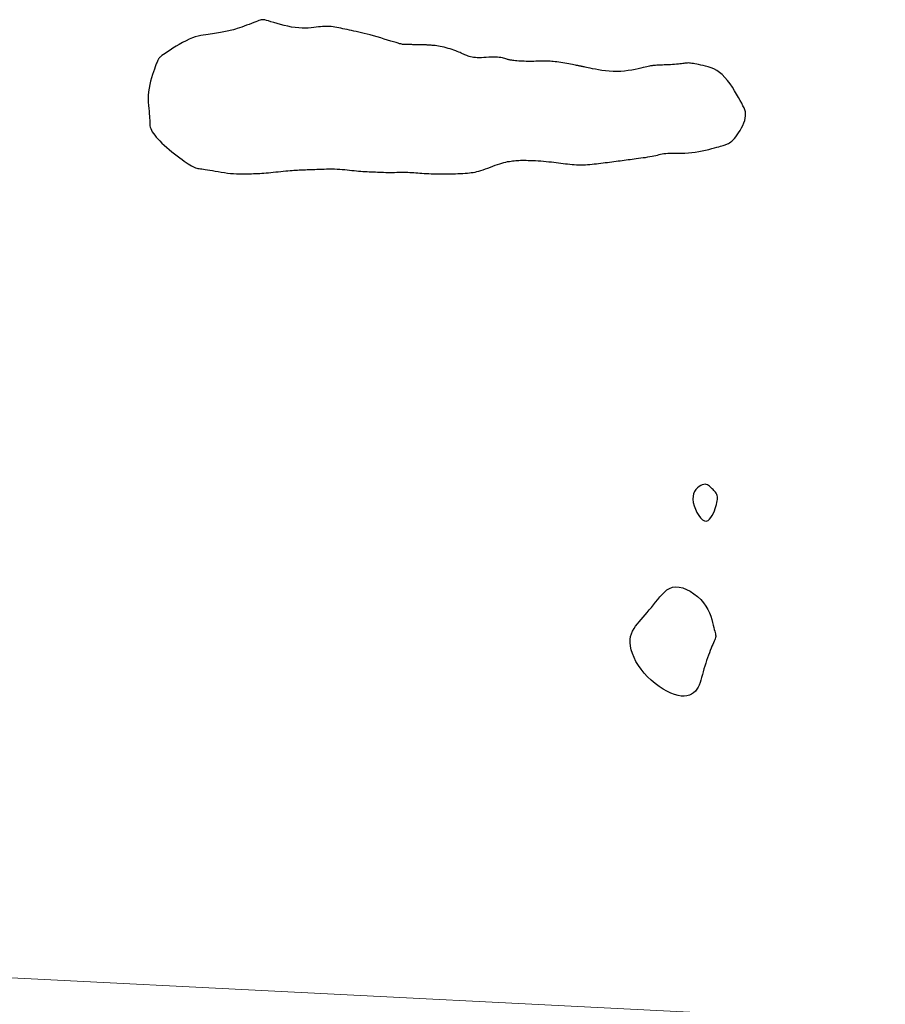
# Model space of a CAD drawing. Header units: millimetres. Extents: x 32690613 to 32693367, y 5343692 to 5344708.
# Tile 173 of 256: x 32692402 to 32692426, y 5344221 to 5344248. Entities that reach past the tile are written whole.
import ezdxf

# ---------------------------------------------------------------- set-up
doc = ezdxf.new("R2010")
doc.units = ezdxf.units.MM
doc.header["$LTSCALE"] = 20
doc.layers.get('0').update_dxf_attribs({"lineweight": 18})
doc.layers.get('Defpoints').update_dxf_attribs({"color": 11, "lineweight": 18})
doc.layers.add('02-DGM_HL_493.50', color=112, linetype='Continuous')

# ---------------------------------------------------------------- blocks, each defined once
blk = doc.blocks.new('A$C78070446')
blk.add_line((4469482.471, 5342769.75), (4470232.054, 5342702.499))

msp = doc.modelspace()

# ---------------------------------------------------------------- linework, layer by layer
at = {"layer": '02-DGM_HL_493.50', "elevation": 493.5, "flags": 128}
for points in [[(32692409.986, 5344248.199), (32692409.921, 5344248.191), (32692409.851, 5344248.183), (32692409.776, 5344248.176), (32692409.696, 5344248.17), (32692409.612, 5344248.166), (32692409.522, 5344248.167), (32692409.428, 5344248.171), (32692409.329, 5344248.182), (32692409.226, 5344248.198), (32692409.121, 5344248.219), (32692409.016, 5344248.244), (32692408.913, 5344248.271), (32692408.815, 5344248.298), (32692408.724, 5344248.325), (32692408.643, 5344248.349), (32692408.573, 5344248.37), (32692408.516, 5344248.386), (32692408.47, 5344248.397), (32692408.433, 5344248.403), (32692408.4, 5344248.405), (32692408.37, 5344248.402), (32692408.339, 5344248.395), (32692408.304, 5344248.383), (32692408.263, 5344248.367), (32692408.212, 5344248.347), (32692408.154, 5344248.324), (32692408.09, 5344248.299), (32692408.023, 5344248.273), (32692407.953, 5344248.246), (32692407.883, 5344248.22), (32692407.815, 5344248.195), (32692407.751, 5344248.172), (32692407.692, 5344248.152), (32692407.638, 5344248.135), (32692407.587, 5344248.12), (32692407.54, 5344248.107), (32692407.494, 5344248.096), (32692407.449, 5344248.086), (32692407.404, 5344248.076), (32692407.359, 5344248.067), (32692407.312, 5344248.059), (32692407.263, 5344248.05), (32692407.212, 5344248.041), (32692407.159, 5344248.032), (32692407.105, 5344248.024), (32692407.048, 5344248.015), (32692406.989, 5344248.007), (32692406.928, 5344247.999), (32692406.864, 5344247.99), (32692406.798, 5344247.981), (32692406.73, 5344247.97), (32692406.658, 5344247.956), (32692406.582, 5344247.939), (32692406.503, 5344247.916), (32692406.42, 5344247.888), (32692406.332, 5344247.852), (32692406.241, 5344247.809), (32692406.146, 5344247.76), (32692406.052, 5344247.708), (32692405.959, 5344247.653), (32692405.871, 5344247.598), (32692405.789, 5344247.545), (32692405.715, 5344247.496), (32692405.652, 5344247.453), (32692405.601, 5344247.417), (32692405.561, 5344247.388), (32692405.531, 5344247.365), (32692405.509, 5344247.346), (32692405.493, 5344247.332), (32692405.481, 5344247.319), (32692405.473, 5344247.308), (32692405.467, 5344247.298), (32692405.46, 5344247.286), (32692405.453, 5344247.273), (32692405.444, 5344247.257), (32692405.434, 5344247.235), (32692405.422, 5344247.208), (32692405.408, 5344247.173), (32692405.39, 5344247.129), (32692405.37, 5344247.075), (32692405.346, 5344247.01), (32692405.319, 5344246.935), (32692405.291, 5344246.852), (32692405.264, 5344246.762), (32692405.238, 5344246.666), (32692405.215, 5344246.568), (32692405.196, 5344246.467), (32692405.182, 5344246.366), (32692405.175, 5344246.266), (32692405.173, 5344246.168), (32692405.175, 5344246.074), (32692405.181, 5344245.983), (32692405.188, 5344245.897), (32692405.197, 5344245.817), (32692405.204, 5344245.743), (32692405.21, 5344245.676), (32692405.213, 5344245.618), (32692405.215, 5344245.566), (32692405.215, 5344245.52), (32692405.216, 5344245.478), (32692405.218, 5344245.439), (32692405.223, 5344245.401), (32692405.232, 5344245.363), (32692405.245, 5344245.324), (32692405.264, 5344245.282), (32692405.289, 5344245.237), (32692405.319, 5344245.19), (32692405.356, 5344245.14), (32692405.398, 5344245.087), (32692405.447, 5344245.033), (32692405.501, 5344244.976), (32692405.561, 5344244.917), (32692405.626, 5344244.856), (32692405.696, 5344244.794), (32692405.769, 5344244.731), (32692405.843, 5344244.67), (32692405.918, 5344244.61), (32692405.991, 5344244.553), (32692406.062, 5344244.499), (32692406.129, 5344244.449), (32692406.191, 5344244.404), (32692406.248, 5344244.365), (32692406.3, 5344244.33), (32692406.348, 5344244.3), (32692406.393, 5344244.274), (32692406.434, 5344244.252), (32692406.473, 5344244.235), (32692406.509, 5344244.22), (32692406.543, 5344244.209), (32692406.577, 5344244.201), (32692406.612, 5344244.195), (32692406.649, 5344244.189), (32692406.689, 5344244.184), (32692406.735, 5344244.179), (32692406.786, 5344244.172), (32692406.845, 5344244.164), (32692406.912, 5344244.153), (32692406.986, 5344244.14), (32692407.066, 5344244.126), (32692407.151, 5344244.111), (32692407.238, 5344244.096), (32692407.327, 5344244.082), (32692407.415, 5344244.07), (32692407.502, 5344244.06), (32692407.586, 5344244.052), (32692407.667, 5344244.048), (32692407.744, 5344244.045), (32692407.819, 5344244.044), (32692407.891, 5344244.044), (32692407.961, 5344244.046), (32692408.027, 5344244.048), (32692408.091, 5344244.05), (32692408.152, 5344244.053), (32692408.211, 5344244.055), (32692408.27, 5344244.058), (32692408.328, 5344244.061), (32692408.386, 5344244.064), (32692408.446, 5344244.068), (32692408.507, 5344244.073), (32692408.571, 5344244.078), (32692408.638, 5344244.084), (32692408.708, 5344244.091), (32692408.779, 5344244.099), (32692408.851, 5344244.107), (32692408.922, 5344244.114), (32692408.992, 5344244.122), (32692409.059, 5344244.129), (32692409.124, 5344244.135), (32692409.184, 5344244.14), (32692409.24, 5344244.145), (32692409.294, 5344244.148), (32692409.345, 5344244.151), (32692409.393, 5344244.154), (32692409.44, 5344244.156), (32692409.486, 5344244.158), (32692409.532, 5344244.16), (32692409.577, 5344244.162), (32692409.624, 5344244.163), (32692409.671, 5344244.165), (32692409.719, 5344244.167), (32692409.77, 5344244.169), (32692409.824, 5344244.171), (32692409.88, 5344244.173), (32692409.941, 5344244.176), (32692410.005, 5344244.178), (32692410.073, 5344244.181), (32692410.144, 5344244.183), (32692410.217, 5344244.184), (32692410.291, 5344244.185), (32692410.366, 5344244.185), (32692410.441, 5344244.184), (32692410.516, 5344244.182), (32692410.588, 5344244.178), (32692410.66, 5344244.173), (32692410.73, 5344244.166), (32692410.799, 5344244.159), (32692410.866, 5344244.152), (32692410.932, 5344244.145), (32692410.996, 5344244.138), (32692411.06, 5344244.131), (32692411.122, 5344244.126), (32692411.183, 5344244.121), (32692411.243, 5344244.117), (32692411.303, 5344244.113), (32692411.362, 5344244.11), (32692411.42, 5344244.107), (32692411.478, 5344244.104), (32692411.536, 5344244.102), (32692411.594, 5344244.099), (32692411.652, 5344244.097), (32692411.71, 5344244.094), (32692411.769, 5344244.092), (32692411.828, 5344244.091), (32692411.888, 5344244.089), (32692411.949, 5344244.088), (32692412.011, 5344244.088), (32692412.074, 5344244.088), (32692412.138, 5344244.089), (32692412.202, 5344244.09), (32692412.266, 5344244.091), (32692412.33, 5344244.092), (32692412.393, 5344244.092), (32692412.454, 5344244.092), (32692412.514, 5344244.091), (32692412.572, 5344244.089), (32692412.628, 5344244.086), (32692412.684, 5344244.083), (32692412.739, 5344244.078), (32692412.795, 5344244.074), (32692412.852, 5344244.069), (32692412.911, 5344244.065), (32692412.972, 5344244.061), (32692413.036, 5344244.057), (32692413.103, 5344244.053), (32692413.173, 5344244.051), (32692413.244, 5344244.048), (32692413.318, 5344244.046), (32692413.393, 5344244.045), (32692413.469, 5344244.044), (32692413.547, 5344244.044), (32692413.625, 5344244.045), (32692413.703, 5344244.046), (32692413.78, 5344244.048), (32692413.856, 5344244.051), (32692413.93, 5344244.054), (32692414.002, 5344244.057), (32692414.07, 5344244.061), (32692414.134, 5344244.065), (32692414.195, 5344244.069), (32692414.252, 5344244.074), (32692414.306, 5344244.08), (32692414.36, 5344244.088), (32692414.413, 5344244.097), (32692414.467, 5344244.109), (32692414.522, 5344244.123), (32692414.581, 5344244.141), (32692414.644, 5344244.161), (32692414.709, 5344244.185), (32692414.777, 5344244.21), (32692414.846, 5344244.236), (32692414.915, 5344244.262), (32692414.983, 5344244.288), (32692415.049, 5344244.312), (32692415.113, 5344244.333), (32692415.173, 5344244.352), (32692415.229, 5344244.367), (32692415.283, 5344244.38), (32692415.334, 5344244.391), (32692415.383, 5344244.4), (32692415.43, 5344244.407), (32692415.475, 5344244.412), (32692415.52, 5344244.417), (32692415.563, 5344244.421), (32692415.608, 5344244.424), (32692415.652, 5344244.427), (32692415.699, 5344244.429), (32692415.748, 5344244.43), (32692415.8, 5344244.43), (32692415.855, 5344244.43), (32692415.915, 5344244.428), (32692415.98, 5344244.426), (32692416.05, 5344244.423), (32692416.122, 5344244.42), (32692416.197, 5344244.415), (32692416.274, 5344244.41), (32692416.35, 5344244.404), (32692416.426, 5344244.397), (32692416.501, 5344244.39), (32692416.573, 5344244.382), (32692416.642, 5344244.374), (32692416.71, 5344244.365), (32692416.776, 5344244.357), (32692416.841, 5344244.348), (32692416.905, 5344244.34), (32692416.968, 5344244.332), (32692417.031, 5344244.325), (32692417.094, 5344244.319), (32692417.157, 5344244.314), (32692417.219, 5344244.31), (32692417.282, 5344244.306), (32692417.345, 5344244.304), (32692417.407, 5344244.303), (32692417.47, 5344244.304), (32692417.532, 5344244.306), (32692417.595, 5344244.309), (32692417.657, 5344244.313), (32692417.72, 5344244.318), (32692417.782, 5344244.325), (32692417.844, 5344244.332), (32692417.906, 5344244.339), (32692417.969, 5344244.347), (32692418.031, 5344244.355), (32692418.093, 5344244.363), (32692418.155, 5344244.372), (32692418.217, 5344244.38), (32692418.278, 5344244.388), (32692418.339, 5344244.396), (32692418.398, 5344244.403), (32692418.457, 5344244.411), (32692418.515, 5344244.419), (32692418.571, 5344244.426), (32692418.627, 5344244.433), (32692418.682, 5344244.44), (32692418.738, 5344244.448), (32692418.794, 5344244.455), (32692418.851, 5344244.462), (32692418.91, 5344244.47), (32692418.971, 5344244.478), (32692419.035, 5344244.486), (32692419.1, 5344244.495), (32692419.165, 5344244.504), (32692419.231, 5344244.513), (32692419.295, 5344244.523), (32692419.357, 5344244.534), (32692419.416, 5344244.544), (32692419.471, 5344244.555), (32692419.522, 5344244.567), (32692419.569, 5344244.579), (32692419.614, 5344244.59), (32692419.659, 5344244.601), (32692419.705, 5344244.611), (32692419.754, 5344244.619), (32692419.807, 5344244.626), (32692419.866, 5344244.63), (32692419.932, 5344244.632), (32692420.005, 5344244.632), (32692420.083, 5344244.632), (32692420.167, 5344244.631), (32692420.255, 5344244.632), (32692420.348, 5344244.634), (32692420.443, 5344244.639), (32692420.54, 5344244.648), (32692420.639, 5344244.661), (32692420.738, 5344244.678), (32692420.835, 5344244.697), (32692420.93, 5344244.718), (32692421.02, 5344244.739), (32692421.104, 5344244.761), (32692421.18, 5344244.781), (32692421.247, 5344244.799), (32692421.304, 5344244.814), (32692421.351, 5344244.827), (32692421.391, 5344244.838), (32692421.425, 5344244.847), (32692421.454, 5344244.856), (32692421.48, 5344244.865), (32692421.505, 5344244.873), (32692421.529, 5344244.883), (32692421.554, 5344244.895), (32692421.582, 5344244.909), (32692421.61, 5344244.926), (32692421.641, 5344244.948), (32692421.673, 5344244.974), (32692421.708, 5344245.007), (32692421.744, 5344245.046), (32692421.783, 5344245.093), (32692421.823, 5344245.148), (32692421.865, 5344245.21), (32692421.906, 5344245.276), (32692421.945, 5344245.347), (32692421.98, 5344245.418), (32692422.011, 5344245.49), (32692422.036, 5344245.559), (32692422.054, 5344245.625), (32692422.063, 5344245.685), (32692422.063, 5344245.742), (32692422.055, 5344245.798), (32692422.04, 5344245.853), (32692422.017, 5344245.911), (32692421.987, 5344245.974), (32692421.951, 5344246.042), (32692421.909, 5344246.119), (32692421.862, 5344246.206), (32692421.809, 5344246.299), (32692421.751, 5344246.397), (32692421.689, 5344246.497), (32692421.623, 5344246.595), (32692421.553, 5344246.688), (32692421.479, 5344246.775), (32692421.403, 5344246.851), (32692421.325, 5344246.915), (32692421.244, 5344246.968), (32692421.164, 5344247.011), (32692421.084, 5344247.044), (32692421.006, 5344247.071), (32692420.931, 5344247.092), (32692420.86, 5344247.109), (32692420.794, 5344247.123), (32692420.734, 5344247.136), (32692420.679, 5344247.147), (32692420.63, 5344247.156), (32692420.585, 5344247.165), (32692420.544, 5344247.171), (32692420.507, 5344247.176), (32692420.472, 5344247.179), (32692420.44, 5344247.181), (32692420.409, 5344247.18), (32692420.379, 5344247.178), (32692420.348, 5344247.175), (32692420.317, 5344247.17), (32692420.284, 5344247.165), (32692420.247, 5344247.16), (32692420.207, 5344247.154), (32692420.162, 5344247.149), (32692420.111, 5344247.144), (32692420.056, 5344247.14), (32692419.998, 5344247.136), (32692419.939, 5344247.133), (32692419.879, 5344247.13), (32692419.82, 5344247.127), (32692419.764, 5344247.125), (32692419.711, 5344247.123), (32692419.664, 5344247.121), (32692419.621, 5344247.12), (32692419.583, 5344247.118), (32692419.549, 5344247.116), (32692419.518, 5344247.114), (32692419.489, 5344247.112), (32692419.464, 5344247.11), (32692419.44, 5344247.108), (32692419.417, 5344247.105), (32692419.394, 5344247.101), (32692419.37, 5344247.097), (32692419.342, 5344247.091), (32692419.31, 5344247.084), (32692419.271, 5344247.075), (32692419.224, 5344247.064), (32692419.167, 5344247.05), (32692419.1, 5344247.034), (32692419.023, 5344247.016), (32692418.937, 5344246.998), (32692418.844, 5344246.98), (32692418.745, 5344246.965), (32692418.641, 5344246.952), (32692418.535, 5344246.942), (32692418.426, 5344246.938), (32692418.316, 5344246.94), (32692418.208, 5344246.947), (32692418.102, 5344246.958), (32692418.001, 5344246.971), (32692417.905, 5344246.987), (32692417.816, 5344247.003), (32692417.737, 5344247.019), (32692417.668, 5344247.033), (32692417.611, 5344247.045), (32692417.564, 5344247.054), (32692417.527, 5344247.062), (32692417.497, 5344247.068), (32692417.473, 5344247.073), (32692417.455, 5344247.077), (32692417.439, 5344247.081), (32692417.425, 5344247.084), (32692417.411, 5344247.087), (32692417.396, 5344247.09), (32692417.38, 5344247.093), (32692417.361, 5344247.097), (32692417.34, 5344247.101), (32692417.315, 5344247.107), (32692417.285, 5344247.113), (32692417.25, 5344247.12), (32692417.21, 5344247.129), (32692417.164, 5344247.138), (32692417.114, 5344247.148), (32692417.061, 5344247.159), (32692417.005, 5344247.169), (32692416.948, 5344247.179), (32692416.891, 5344247.189), (32692416.834, 5344247.198), (32692416.779, 5344247.205), (32692416.726, 5344247.212), (32692416.674, 5344247.218), (32692416.626, 5344247.222), (32692416.58, 5344247.226), (32692416.538, 5344247.229), (32692416.5, 5344247.232), (32692416.466, 5344247.233), (32692416.436, 5344247.235), (32692416.409, 5344247.236), (32692416.385, 5344247.236), (32692416.361, 5344247.236), (32692416.338, 5344247.236), (32692416.312, 5344247.235), (32692416.284, 5344247.234), (32692416.252, 5344247.233), (32692416.214, 5344247.231), (32692416.173, 5344247.23), (32692416.127, 5344247.228), (32692416.078, 5344247.227), (32692416.026, 5344247.226), (32692415.972, 5344247.226), (32692415.917, 5344247.226), (32692415.862, 5344247.227), (32692415.806, 5344247.228), (32692415.751, 5344247.231), (32692415.698, 5344247.234), (32692415.647, 5344247.237), (32692415.598, 5344247.241), (32692415.554, 5344247.245), (32692415.514, 5344247.249), (32692415.478, 5344247.253), (32692415.449, 5344247.257), (32692415.424, 5344247.26), (32692415.403, 5344247.264), (32692415.384, 5344247.268), (32692415.366, 5344247.273), (32692415.349, 5344247.278), (32692415.33, 5344247.284), (32692415.308, 5344247.291), (32692415.283, 5344247.299), (32692415.255, 5344247.308), (32692415.222, 5344247.317), (32692415.185, 5344247.326), (32692415.144, 5344247.334), (32692415.098, 5344247.34), (32692415.047, 5344247.345), (32692414.991, 5344247.348), (32692414.931, 5344247.348), (32692414.866, 5344247.346), (32692414.799, 5344247.343), (32692414.731, 5344247.339), (32692414.663, 5344247.335), (32692414.596, 5344247.331), (32692414.533, 5344247.329), (32692414.474, 5344247.329), (32692414.421, 5344247.332), (32692414.372, 5344247.337), (32692414.328, 5344247.344), (32692414.288, 5344247.353), (32692414.251, 5344247.364), (32692414.216, 5344247.376), (32692414.183, 5344247.389), (32692414.152, 5344247.402), (32692414.12, 5344247.415), (32692414.089, 5344247.429), (32692414.057, 5344247.444), (32692414.024, 5344247.459), (32692413.989, 5344247.474), (32692413.951, 5344247.49), (32692413.91, 5344247.506), (32692413.865, 5344247.523), (32692413.817, 5344247.541), (32692413.764, 5344247.559), (32692413.709, 5344247.577), (32692413.653, 5344247.594), (32692413.596, 5344247.611), (32692413.539, 5344247.626), (32692413.483, 5344247.639), (32692413.429, 5344247.651), (32692413.377, 5344247.66), (32692413.329, 5344247.667), (32692413.284, 5344247.673), (32692413.243, 5344247.676), (32692413.205, 5344247.679), (32692413.171, 5344247.681), (32692413.141, 5344247.683), (32692413.115, 5344247.684), (32692413.093, 5344247.685), (32692413.074, 5344247.687), (32692413.058, 5344247.689), (32692413.043, 5344247.691), (32692413.028, 5344247.692), (32692413.013, 5344247.694), (32692412.996, 5344247.695), (32692412.976, 5344247.696), (32692412.953, 5344247.697), (32692412.927, 5344247.697), (32692412.898, 5344247.697), (32692412.867, 5344247.697), (32692412.836, 5344247.697), (32692412.803, 5344247.697), (32692412.771, 5344247.697), (32692412.739, 5344247.697), (32692412.709, 5344247.697), (32692412.679, 5344247.698), (32692412.651, 5344247.698), (32692412.624, 5344247.699), (32692412.599, 5344247.699), (32692412.575, 5344247.7), (32692412.552, 5344247.7), (32692412.531, 5344247.701), (32692412.511, 5344247.701), (32692412.492, 5344247.702), (32692412.475, 5344247.702), (32692412.459, 5344247.703), (32692412.444, 5344247.703), (32692412.429, 5344247.704), (32692412.416, 5344247.704), (32692412.404, 5344247.704), (32692412.392, 5344247.705), (32692412.379, 5344247.706), (32692412.363, 5344247.708), (32692412.343, 5344247.712), (32692412.316, 5344247.718), (32692412.281, 5344247.727), (32692412.236, 5344247.74), (32692412.179, 5344247.756), (32692412.11, 5344247.778), (32692412.029, 5344247.802), (32692411.94, 5344247.83), (32692411.844, 5344247.859), (32692411.745, 5344247.889), (32692411.645, 5344247.919), (32692411.546, 5344247.948), (32692411.451, 5344247.974), (32692411.362, 5344247.998), (32692411.279, 5344248.018), (32692411.2, 5344248.037), (32692411.126, 5344248.054), (32692411.056, 5344248.069), (32692410.988, 5344248.083), (32692410.923, 5344248.097), (32692410.859, 5344248.11), (32692410.797, 5344248.124), (32692410.735, 5344248.138), (32692410.675, 5344248.151), (32692410.616, 5344248.164), (32692410.559, 5344248.176), (32692410.503, 5344248.187), (32692410.449, 5344248.196), (32692410.398, 5344248.204), (32692410.348, 5344248.21), (32692410.3, 5344248.213), (32692410.252, 5344248.215), (32692410.203, 5344248.215), (32692410.154, 5344248.213), (32692410.101, 5344248.21), (32692410.046, 5344248.205)], [(32692421.204, 5344234.583), (32692421.224, 5344234.644), (32692421.241, 5344234.7), (32692421.253, 5344234.751), (32692421.262, 5344234.798), (32692421.267, 5344234.841), (32692421.267, 5344234.881), (32692421.264, 5344234.918), (32692421.256, 5344234.952), (32692421.244, 5344234.984), (32692421.229, 5344235.014), (32692421.211, 5344235.042), (32692421.19, 5344235.069), (32692421.167, 5344235.095), (32692421.143, 5344235.119), (32692421.118, 5344235.144), (32692421.092, 5344235.168), (32692421.066, 5344235.192), (32692421.039, 5344235.214), (32692421.012, 5344235.235), (32692420.982, 5344235.251), (32692420.951, 5344235.263), (32692420.917, 5344235.269), (32692420.879, 5344235.268), (32692420.838, 5344235.258), (32692420.793, 5344235.239), (32692420.746, 5344235.211), (32692420.7, 5344235.173), (32692420.658, 5344235.126), (32692420.621, 5344235.07), (32692420.592, 5344235.004), (32692420.575, 5344234.93), (32692420.571, 5344234.847), (32692420.582, 5344234.756), (32692420.606, 5344234.661), (32692420.642, 5344234.565), (32692420.686, 5344234.474), (32692420.736, 5344234.391), (32692420.791, 5344234.321), (32692420.846, 5344234.268), (32692420.9, 5344234.237), (32692420.951, 5344234.231), (32692420.999, 5344234.247), (32692421.042, 5344234.28), (32692421.082, 5344234.328), (32692421.118, 5344234.386), (32692421.151, 5344234.451), (32692421.179, 5344234.517)], [(32692419.517, 5344231.932), (32692419.577, 5344232.008), (32692419.637, 5344232.084), (32692419.7, 5344232.156), (32692419.766, 5344232.223), (32692419.836, 5344232.281), (32692419.912, 5344232.326), (32692419.994, 5344232.357), (32692420.084, 5344232.371), (32692420.181, 5344232.365), (32692420.285, 5344232.34), (32692420.391, 5344232.299), (32692420.498, 5344232.244), (32692420.602, 5344232.176), (32692420.701, 5344232.099), (32692420.792, 5344232.013), (32692420.873, 5344231.922), (32692420.94, 5344231.827), (32692420.996, 5344231.73), (32692421.041, 5344231.633), (32692421.077, 5344231.538), (32692421.106, 5344231.447), (32692421.128, 5344231.362), (32692421.147, 5344231.285), (32692421.163, 5344231.218), (32692421.177, 5344231.161), (32692421.19, 5344231.115), (32692421.2, 5344231.076), (32692421.209, 5344231.043), (32692421.214, 5344231.014), (32692421.217, 5344230.988), (32692421.216, 5344230.962), (32692421.211, 5344230.935), (32692421.203, 5344230.904), (32692421.19, 5344230.87), (32692421.175, 5344230.831), (32692421.156, 5344230.789), (32692421.135, 5344230.742), (32692421.112, 5344230.691), (32692421.088, 5344230.635), (32692421.063, 5344230.574), (32692421.037, 5344230.508), (32692421.011, 5344230.438), (32692420.984, 5344230.364), (32692420.958, 5344230.287), (32692420.933, 5344230.208), (32692420.908, 5344230.127), (32692420.884, 5344230.047), (32692420.861, 5344229.966), (32692420.84, 5344229.887), (32692420.819, 5344229.809), (32692420.798, 5344229.734), (32692420.774, 5344229.662), (32692420.748, 5344229.594), (32692420.718, 5344229.531), (32692420.682, 5344229.473), (32692420.641, 5344229.421), (32692420.592, 5344229.376), (32692420.536, 5344229.338), (32692420.473, 5344229.309), (32692420.403, 5344229.29), (32692420.326, 5344229.28), (32692420.242, 5344229.282), (32692420.151, 5344229.296), (32692420.053, 5344229.323), (32692419.948, 5344229.363), (32692419.839, 5344229.416), (32692419.727, 5344229.48), (32692419.614, 5344229.555), (32692419.502, 5344229.638), (32692419.394, 5344229.73), (32692419.291, 5344229.828), (32692419.195, 5344229.931), (32692419.108, 5344230.039), (32692419.03, 5344230.15), (32692418.963, 5344230.262), (32692418.907, 5344230.374), (32692418.861, 5344230.484), (32692418.827, 5344230.591), (32692418.804, 5344230.694), (32692418.794, 5344230.792), (32692418.797, 5344230.882), (32692418.811, 5344230.965), (32692418.835, 5344231.044), (32692418.867, 5344231.118), (32692418.907, 5344231.188), (32692418.952, 5344231.255), (32692419.002, 5344231.321), (32692419.055, 5344231.385), (32692419.109, 5344231.45), (32692419.165, 5344231.515), (32692419.222, 5344231.581), (32692419.28, 5344231.648), (32692419.339, 5344231.716), (32692419.398, 5344231.786), (32692419.457, 5344231.858)]]:
    msp.add_lwpolyline(points, close=True, dxfattribs=at)

# ---------------------------------------------------------------- block references
at = {"layer": 'Defpoints', "rotation": 2.237485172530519}
msp.add_blockref('A$C78070446', (28434719.524, -168960.664), dxfattribs=at)

doc.saveas('drawing.dxf')
